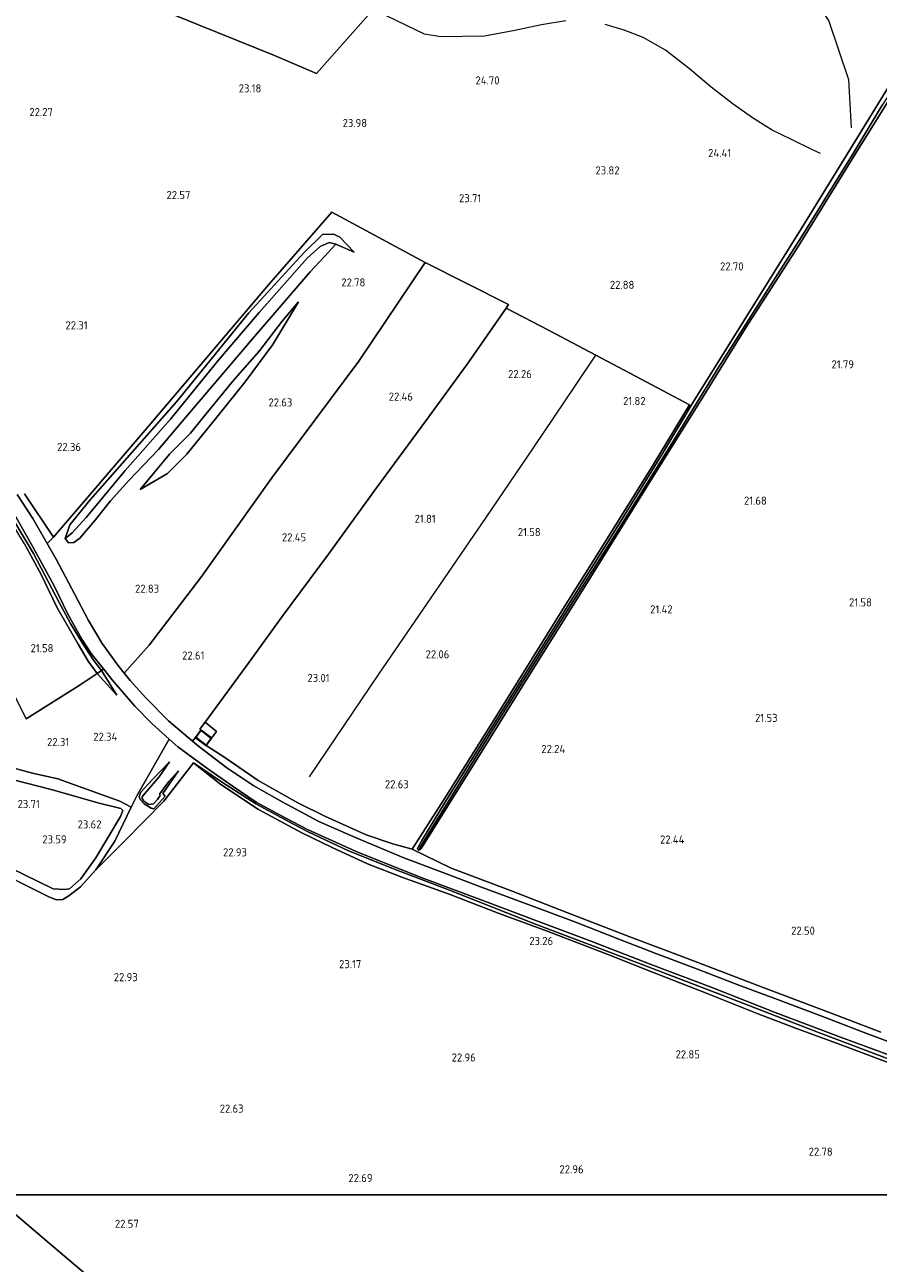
# Model space of a CAD drawing. Extents: x 196936 to 200438, y 361224 to 364196.
# Tile 204 of 256: x 199621 to 199811, y 362485 to 362760. Entities that reach past the tile are written whole.
import ezdxf
from ezdxf.enums import TextEntityAlignment as Align

# ---------------------------------------------------------------- set-up
doc = ezdxf.new("R2010")
doc.units = 0
for name, color, linetype, lineweight in [('B-ME-GR-BOS-GV', 40, 'Continuous', 13), ('B-ME-GR-BOUWLAND_AKKERBOUW-GV', 80, 'Continuous', 13), ('B-ME-GR-GRAS-GV', 60, 'Continuous', 13), ('B-ME-GW-TALUD_KRUIN-G', 90, 'Continuous', 18), ('B-ME-GW-TALUD_TEEN-G', 90, 'Continuous', 18), ('B-ME-IE-TERREINAFSCHEIDING_DOORGANG-G', 210, 'Continuous', 18), ('B-ME-IE-TERREINAFSCHEIDING_KUNSTMATIG_HEKWERK-G', 20, 'IE-TERREINAFSCHEIDING-KUNSTMATIG', 18), ('B-ME-KG-KADASTRAAL_DAKRAND-G', 170, 'Continuous', 18), ('B-ME-OG-BEBOUWING_SCHUUR-GV', 7, 'Continuous', 35), ('B-ME-OG-BREUKLIJN-G', 7, 'Continuous', 18), ('B-ME-OG-HOOGTELIJN-G', 7, 'Continuous', 18), ('B-ME-OG-HOOGTEPUNT-S', 7, 'Continuous', 25), ('B-ME-OG-TERREIN_GROEN-GV', 7, 'Continuous', 18), ('B-ME-OG-WATER_GREPPEL-G', 160, 'Continuous', 18), ('B-ME-OG-WATER_SLOOT-G', 120, 'Continuous', 18), ('B-ME-VH-ONVERHARD-GV', 252, 'Continuous', 18)]:
    doc.layers.add(name, color=color, linetype=linetype, lineweight=lineweight)
doc.styles.add('NLCS-ISO-ANNOTATIVE-T18', font='NLCS-ISO.ttf', dxfattribs={"height": 1.8})
doc.linetypes.add('IE-TERREINAFSCHEIDING-KUNSTMATIG', pattern='A,4,[82,NLCS.SHX,S=0.75,R=90,X=0,Y=0],4,-2', length=10)

# ---------------------------------------------------------------- blocks, each defined once
blk = doc.blocks.new('SAL-HOOGTELABEL-SO')
at = {"color": 0, "linetype": 'ByBlock', "lineweight": -2, "style": 'NLCS-ISO-ANNOTATIVE-T18'}
blk.add_attdef('HOOGTE', text='', height=1.8, dxfattribs=at).set_placement((2.79, 0), align=Align.RIGHT)

msp = doc.modelspace()

# ---------------------------------------------------------------- linework, layer by layer
at = {"layer": 'B-ME-GR-BOS-GV'}
for points in [[(199618.635, 362611.765, 21.933), (199621.563, 362605.831, 22.15), (199633.383, 362613.267, 22.143), (199637.336, 362615.898, 22.18), (199641.726, 362611.115, 22.417), (199638.307, 362616.596, 22.458), (199638.764, 362616.949, 22.458), (199640.711, 362614.512, 22.483), (199645.715, 362608.637, 22.618), (199649.488, 362604.794, 22.723), (199653.374, 362601.306, 22.783), (199646.177, 362588.745, 22.858), (199644.945, 362586.213, 22.874), (199642.396, 362587.503, 22.844), (199628.642, 362592.479, 22.679), (199623.012, 362593.776, 22.889), (199616.38, 362595.546, 23.197)], [(199616.38, 362595.546, 23.197), (199623.012, 362593.776, 22.889), (199628.642, 362592.479, 22.679), (199642.396, 362587.503, 22.844), (199644.945, 362586.213, 22.874), (199641.274, 362578.668, 22.918), (199637.08, 362572.25, 22.903), (199633.619, 362568.499, 22.753), (199631.084, 362566.53, 22.813), (199629.737, 362565.65, 22.768), (199628.296, 362565.574, 22.723), (199626.584, 362566.281, 22.648), (199619.763, 362569.659, 22.708)], [(199611.437, 362575.937, 23.524), (199624.353, 362569.596, 23.494), (199627.569, 362568.021, 23.479), (199630.163, 362567.913, 23.479), (199631.186, 362568.077, 23.479), (199633.739, 362570.274, 23.599), (199637.047, 362574.959, 23.599), (199642.55, 362584.154, 23.944), (199643.081, 362585.438, 23.914), (199642.622, 362585.884, 23.929), (199637.817, 362587.094, 24.004), (199627.143, 362590.117, 23.914), (199618.787, 362592.275, 24.064)], [(199618.787, 362592.275, 24.064), (199627.143, 362590.117, 23.914), (199637.817, 362587.094, 24.004), (199642.622, 362585.884, 23.929), (199643.081, 362585.438, 23.914), (199642.55, 362584.154, 23.944), (199637.047, 362574.959, 23.599), (199633.739, 362570.274, 23.599), (199631.186, 362568.077, 23.479), (199630.163, 362567.913, 23.479), (199627.569, 362568.021, 23.479), (199624.353, 362569.596, 23.494), (199611.437, 362575.937, 23.524)]]:
    msp.add_polyline3d(points, dxfattribs=at)
msp.add_polyline3d([(199638.307, 362616.596, 22.458), (199641.726, 362611.115, 22.417), (199637.336, 362615.898, 22.18)], close=True, dxfattribs=at)
at = {"layer": 'B-ME-GR-BOUWLAND_AKKERBOUW-GV'}
for points in [[(199633.286, 362770.967, 22.651), (199659.904, 362760.096, 22.696), (199676.816, 362753.266, 23.386), (199686.153, 362749.274, 23.971), (199693.597, 362757.743, 24.721), (199698.847, 362763.649, 24.961)], [(199814.88, 362748.856, 22.186), (199805.884, 362734.229, 22.434), (199794.659, 362715.972, 22.659), (199781.128, 362694.345, 22.186), (199770.089, 362676.629, 21.811), (199763.027, 362664.853, 21.609), (199753.172, 362648.837, 21.429), (199740.367, 362628.381, 21.541), (199726.644, 362606.461, 21.976), (199714.776, 362587.494, 22.659), (199709.509, 362578.802, 23.109), (199708.582, 362577.019, 23.206), (199708.633, 362576.776, 23.199), (199708.872, 362576.668, 23.229), (199709.2, 362576.773, 23.214), (199709.422, 362577.003, 23.221), (199720.634, 362594.988, 22.419), (199733.084, 362614.995, 21.699), (199746.269, 362636.083, 21.391), (199759.385, 362657.186, 21.556), (199771.613, 362676.76, 21.826), (199781.503, 362692.667, 22.051), (199793.211, 362710.868, 22.329), (199805.877, 362731.353, 22.261), (199819.496, 362753.194, 22.194)], [(199811.571, 362536.226, 22.6), (199800.558, 362540.41, 22.765), (199785.45, 362546.135, 22.975), (199768.395, 362552.632, 23.162), (199755.78, 362557.355, 23.402), (199741.746, 362562.796, 23.372), (199729.244, 362567.714, 23.38), (199716.087, 362572.623, 23.35), (199707.381, 362576.835, 23.236), (199715.051, 362588.781, 22.644), (199725.928, 362606.138, 22.059), (199740.918, 362630.22, 21.519), (199749.713, 362644.234, 21.436), (199760.777, 362661.93, 21.579), (199769.062, 362675.659, 21.901), (199755.776, 362682.659, 22.179), (199748.217, 362686.664, 22.471), (199737.71, 362692.231, 22.876), (199728.313, 362697.123, 23.199), (199728.826, 362697.974, 23.124), (199710.294, 362707.266, 23.266), (199689.527, 362718.451, 22.966), (199675.411, 362702.282, 22.426), (199661.721, 362686.139, 22.441), (199648.032, 362669.996, 22.456), (199627.64, 362646.218, 22.441), (199621.211, 362655.865, 22.454)], [(199619.763, 362569.659, 22.708), (199626.584, 362566.281, 22.648), (199628.296, 362565.574, 22.723), (199629.737, 362565.65, 22.768), (199631.084, 362566.53, 22.813), (199633.619, 362568.499, 22.753), (199637.08, 362572.25, 22.903), (199643.445, 362578.63, 23.072), (199652.154, 362587.517, 22.78), (199658.793, 362596.096, 22.952), (199664.875, 362591.275, 22.787), (199673.241, 362585.698, 22.817), (199682.853, 362580.515, 22.952), (199689.639, 362577.246, 23.14), (199697.465, 362573.6, 23.335), (199705.079, 362570.608, 23.275), (199715.633, 362566.87, 23.372), (199726.726, 362562.582, 23.357), (199737.654, 362558.548, 23.222), (199751.115, 362553.357, 23.17), (199760.82, 362549.52, 23.117), (199772.958, 362544.81, 22.975), (199784.116, 362540.349, 22.847), (199792.835, 362537.009, 22.81), (199802.529, 362533.466, 22.75), (199815.93, 362528.404, 22.607)], [(199879.0408, 362500, 22.2872), (199614.0145, 362500, 22.7845)]]:
    msp.add_polyline3d(points, dxfattribs=at)
for points in [[(199723.029, 362298.838, 22.195), (199714.104, 362290.721, 22.136), (199713.558, 362291.529, 22.136), (199696.684, 362316.738, 22.197), (199682.093, 362338.28, 22.392), (199667.502, 362359.822, 22.586), (199652.911, 362381.364, 22.781), (199638.32, 362402.907, 22.976), (199621.199, 362415.888, 23.095), (199588.271, 362440.906, 23.411), (199555.343, 362465.925, 23.727), (199538.663, 362478.601, 23.788), (199520.899, 362492.05, 23.72), (199510.383, 362500, 23.5047), (199614.0145, 362500, 22.7845), (199626.691, 362489.256, 22.888), (199703.086, 362424.508, 22.512), (199723.871, 362406.892, 22.702), (199754.605, 362380.844, 22.372), (199788.173, 362352.393, 22.427), (199771.24, 362338.415, 22.54), (199757.121, 362326.926, 22.527), (199740.255, 362313.461, 22.372), (199727.129, 362302.312, 22.237)], [(199790.507, 362354.28, 22.427), (199788.173, 362352.393, 22.427), (199754.605, 362380.844, 22.372), (199723.871, 362406.892, 22.702), (199703.086, 362424.508, 22.512), (199626.691, 362489.256, 22.888), (199614.0145, 362500, 22.7845), (199879.0408, 362500, 22.2872), (199881.238, 362470.992, 22.12), (199883.615, 362433.792, 22.165), (199884.185, 362429.646, 22.33), (199880.911, 362427.411, 22.225), (199874.712, 362422.664, 22.285), (199864.693, 362414.531, 22.345), (199850.78, 362403.072, 22.285), (199832.301, 362388.006, 22.337), (199813.719, 362372.86, 22.322), (199790.626, 362354.376, 22.427)]]:
    msp.add_polyline3d(points, close=True, dxfattribs=at)
at = {"layer": 'B-ME-GR-GRAS-GV'}
for points in [[(199819.496, 362753.194, 22.194), (199805.877, 362731.353, 22.261), (199793.211, 362710.868, 22.329), (199781.503, 362692.667, 22.051), (199771.613, 362676.76, 21.826), (199759.385, 362657.186, 21.556), (199746.269, 362636.083, 21.391), (199733.084, 362614.995, 21.699), (199720.634, 362594.988, 22.419), (199709.422, 362577.003, 23.221), (199709.2, 362576.773, 23.214), (199708.872, 362576.668, 23.229), (199709.138, 362577.31, 23.041), (199725.316, 362603.454, 21.901), (199740.48, 362627.602, 21.324), (199753.123, 362647.699, 21.256), (199765.696, 362668.015, 21.481), (199775.57, 362684.056, 21.706), (199786.98, 362702.086, 22.021), (199793.981, 362713.017, 22.209), (199805.41, 362731.48, 22.089), (199811.909, 362742.24, 21.946)], [(199811.909, 362742.24, 21.946), (199805.41, 362731.48, 22.089), (199793.981, 362713.017, 22.209), (199786.98, 362702.086, 22.021), (199775.57, 362684.056, 21.706), (199765.696, 362668.015, 21.481), (199753.123, 362647.699, 21.256), (199740.48, 362627.602, 21.324), (199725.316, 362603.454, 21.901), (199709.138, 362577.31, 23.041), (199708.872, 362576.668, 23.229), (199708.633, 362576.776, 23.199), (199708.582, 362577.019, 23.206), (199709.509, 362578.802, 23.109), (199714.776, 362587.494, 22.659), (199726.644, 362606.461, 21.976), (199740.367, 362628.381, 21.541), (199753.172, 362648.837, 21.429), (199763.027, 362664.853, 21.609), (199770.089, 362676.629, 21.811), (199781.128, 362694.345, 22.186), (199794.659, 362715.972, 22.659), (199805.884, 362734.229, 22.434), (199814.88, 362748.856, 22.186)], [(199621.211, 362655.865, 22.454), (199627.64, 362646.218, 22.441), (199626.252, 362644.811, 22.294), (199623.077, 362650.385, 22.34), (199619.586, 362655.71, 22.332)], [(199619.266, 362650.752, 22.258), (199623.072, 362644.082, 22.138), (199627.79, 362635.389, 22.138), (199630.739, 362629.277, 22.198), (199633.959, 362623.558, 22.258), (199636.025, 362620.378, 22.423), (199638.764, 362616.949, 22.458), (199638.307, 362616.596, 22.458), (199636.537, 362618.885, 22.45), (199634.061, 362622.674, 22.255), (199631.449, 362627.059, 22.165), (199628.919, 362631.703, 22.098), (199623.197, 362642.612, 22.045), (199618.822, 362649.895, 22.173)], [(199621.21, 362644.715, 21.865), (199624.872, 362637.915, 21.73), (199628.357, 362630.687, 21.745), (199633.138, 362622.432, 21.873), (199635.386, 362618.661, 21.985), (199637.336, 362615.898, 22.18), (199633.383, 362613.267, 22.143), (199621.563, 362605.831, 22.15), (199618.635, 362611.765, 21.933)], [(199817.181, 362528.752, 22.795), (199797.718, 362536.102, 22.997), (199776.353, 362544.432, 23.2), (199757.308, 362551.695, 23.477), (199734.834, 362560.214, 23.582), (199715.689, 362567.759, 23.68), (199704.228, 362572.095, 23.53), (199693.254, 362576.532, 23.387), (199684.278, 362580.725, 23.267), (199681.026, 362582.409, 23.252), (199672.6, 362586.937, 23.14), (199665.256, 362591.704, 23.057), (199658.793, 362596.096, 22.952), (199652.154, 362587.517, 22.78), (199643.445, 362578.63, 23.072), (199637.08, 362572.25, 22.903), (199641.274, 362578.668, 22.918), (199644.945, 362586.213, 22.874), (199646.177, 362588.745, 22.858), (199653.374, 362601.306, 22.783), (199655.299, 362599.579, 22.813), (199661.948, 362594.755, 22.963), (199667.351, 362590.919, 23.023), (199672.722, 362587.351, 23.173), (199679.296, 362583.763, 23.233), (199684.091, 362581.261, 23.256), (199694.938, 362576.356, 23.391), (199708.784, 362570.78, 23.556), (199723.096, 362565.483, 23.631), (199735.463, 362560.754, 23.601), (199747.316, 362556.351, 23.593), (199760.285, 362551.307, 23.451), (199774.254, 362546.038, 23.218), (199788.115, 362540.531, 23.076), (199802.601, 362535.096, 22.933), (199817.171, 362529.716, 22.776)], [(199816.446, 362532.945, 22.715), (199808.26, 362535.984, 22.88), (199798.262, 362539.809, 22.978), (199788.603, 362543.448, 23.135), (199780.014, 362546.643, 23.15), (199770.861, 362550.204, 23.285), (199761.541, 362553.655, 23.473), (199753.315, 362556.848, 23.592), (199743.893, 362560.581, 23.592), (199737.22, 362563.07, 23.652), (199729.985, 362565.721, 23.697), (199722.6, 362568.49, 23.622), (199714.832, 362571.441, 23.54), (199705.57, 362574.966, 23.465), (199694.914, 362579.395, 23.263), (199686.611, 362583.054, 23.217), (199678.459, 362587.365, 23.128), (199672.184, 362590.918, 23.03), (199666.169, 362594.955, 22.902), (199659.888, 362599.731, 22.872), (199658.578, 362600.85, 22.839), (199659.239, 362601.723, 22.966), (199661.597, 362599.935, 22.966), (199665.737, 362597.221, 23.064), (199673.138, 362592.167, 23.109), (199681.978, 362587.189, 23.131), (199688.132, 362584.097, 23.056), (199697.182, 362580.048, 23.079), (199703.098, 362578.038, 23.221), (199707.381, 362576.835, 23.236), (199716.087, 362572.623, 23.35), (199729.244, 362567.714, 23.38), (199741.746, 362562.796, 23.372), (199755.78, 362557.355, 23.402), (199768.395, 362552.632, 23.162), (199785.45, 362546.135, 22.975), (199800.558, 362540.41, 22.765), (199811.571, 362536.226, 22.6)], [(199815.93, 362528.404, 22.607), (199802.529, 362533.466, 22.75), (199792.835, 362537.009, 22.81), (199784.116, 362540.349, 22.847), (199772.958, 362544.81, 22.975), (199760.82, 362549.52, 23.117), (199751.115, 362553.357, 23.17), (199737.654, 362558.548, 23.222), (199726.726, 362562.582, 23.357), (199715.633, 362566.87, 23.372), (199705.079, 362570.608, 23.275), (199697.465, 362573.6, 23.335), (199689.639, 362577.246, 23.14), (199682.853, 362580.515, 22.952), (199673.241, 362585.698, 22.817), (199664.875, 362591.275, 22.787), (199658.793, 362596.096, 22.952), (199665.256, 362591.704, 23.057), (199672.6, 362586.937, 23.14), (199681.026, 362582.409, 23.252), (199684.278, 362580.725, 23.267), (199693.254, 362576.532, 23.387), (199704.228, 362572.095, 23.53), (199715.689, 362567.759, 23.68), (199734.834, 362560.214, 23.582), (199757.308, 362551.695, 23.477), (199776.353, 362544.432, 23.2), (199797.718, 362536.102, 22.997), (199817.181, 362528.752, 22.795)]]:
    msp.add_polyline3d(points, dxfattribs=at)
for points in [[(199659.239, 362601.723, 22.966), (199658.578, 362600.85, 22.839), (199653.231, 362605.415, 22.7), (199648.18, 362610.514, 22.588), (199644.7, 362614.369, 22.482), (199643.389, 362615.984, 22.458), (199648.896, 362622.183, 22.629), (199660.38, 362637.233, 22.614), (199676.178, 362659.416, 22.231), (199695.507, 362685.336, 22.486), (199710.294, 362707.266, 23.266), (199728.826, 362697.974, 23.124), (199728.313, 362697.123, 23.199), (199719.822, 362684.978, 22.689), (199710.426, 362672.049, 22.359), (199699.439, 362657.215, 22.194), (199688.808, 362642.422, 22.419), (199678.522, 362628.575, 22.824), (199671.135, 362618.437, 22.959), (199661.35, 362605.135, 22.979), (199660.158, 362603.514, 22.981), (199660.432, 362603.297, 22.966)], [(199715.051, 362588.781, 22.644), (199707.381, 362576.835, 23.236), (199703.098, 362578.038, 23.221), (199697.182, 362580.048, 23.079), (199688.132, 362584.097, 23.056), (199681.978, 362587.189, 23.131), (199673.138, 362592.167, 23.109), (199665.737, 362597.221, 23.064), (199661.597, 362599.935, 22.966), (199662.79, 362601.509, 22.966), (199663.909, 362603.044, 22.966), (199661.35, 362605.135, 22.979), (199671.135, 362618.437, 22.959), (199678.522, 362628.575, 22.824), (199688.808, 362642.422, 22.419), (199699.439, 362657.215, 22.194), (199710.426, 362672.049, 22.359), (199719.822, 362684.978, 22.689), (199728.313, 362697.123, 23.199), (199737.71, 362692.231, 22.876), (199748.217, 362686.664, 22.471), (199755.776, 362682.659, 22.179), (199769.062, 362675.659, 21.901), (199760.777, 362661.93, 21.579), (199749.713, 362644.234, 21.436), (199740.918, 362630.22, 21.519), (199725.928, 362606.138, 22.059)], [(199638.307, 362616.596, 22.458), (199637.336, 362615.898, 22.18), (199635.386, 362618.661, 21.985), (199633.138, 362622.432, 21.873), (199628.357, 362630.687, 21.745), (199624.872, 362637.915, 21.73), (199621.21, 362644.715, 21.865), (199616.516, 362652.414, 22.038), (199613.394, 362657.283, 22.143), (199610.889, 362660.73, 22.233), (199614.34, 362656.736, 22.24), (199618.822, 362649.895, 22.173), (199623.197, 362642.612, 22.045), (199628.919, 362631.703, 22.098), (199631.449, 362627.059, 22.165), (199634.061, 362622.674, 22.255), (199636.537, 362618.885, 22.45)], [(199663.909, 362603.044, 22.966), (199662.79, 362601.509, 22.966), (199660.432, 362603.297, 22.966), (199660.158, 362603.514, 22.981), (199661.35, 362605.135, 22.979)], [(199649.369, 362585.949, 22.9), (199649.951, 362585.813, 22.862), (199652.477, 362588.641, 22.72), (199651.933, 362589.235, 22.735), (199655.472, 362594.263, 22.877), (199653.322, 362591.909, 22.18), (199651.223, 362589.107, 21.745), (199651.348, 362588.805, 21.745), (199650.796, 362587.903, 21.805), (199649.891, 362586.915, 21.775), (199648.863, 362586.796, 21.73), (199647.718, 362587.502, 21.647), (199647.347, 362588.161, 21.67), (199647.331, 362588.499, 21.662), (199647.968, 362589.252, 21.685), (199651.116, 362592.967, 21.962), (199653.451, 362596.271, 22.84), (199649.668, 362592.369, 22.877), (199647.028, 362589.55, 22.87), (199646.665, 362588.58, 22.885), (199646.881, 362587.881, 22.885), (199647.805, 362586.946, 22.885)], [(199647.718, 362587.502, 21.647), (199648.863, 362586.796, 21.73), (199649.891, 362586.915, 21.775), (199650.796, 362587.903, 21.805), (199651.348, 362588.805, 21.745), (199651.223, 362589.107, 21.745), (199653.322, 362591.909, 22.18), (199655.472, 362594.263, 22.877), (199651.933, 362589.235, 22.735), (199652.477, 362588.641, 22.72), (199649.951, 362585.813, 22.862), (199649.369, 362585.949, 22.9), (199647.805, 362586.946, 22.885), (199646.881, 362587.881, 22.885), (199646.665, 362588.58, 22.885), (199647.028, 362589.55, 22.87), (199649.668, 362592.369, 22.877), (199653.451, 362596.271, 22.84), (199651.116, 362592.967, 21.962), (199647.968, 362589.252, 21.685), (199647.331, 362588.499, 21.662), (199647.347, 362588.161, 21.67)]]:
    msp.add_polyline3d(points, close=True, dxfattribs=at)
at = {"layer": 'B-ME-GW-TALUD_KRUIN-G'}
for points in [[(199684.078, 362708.233, 23.014), (199686.902, 362710.869, 23.014), (199688.966, 362711.704, 23.089), (199690.439, 362711.372, 23.024)], [(199694.506, 362709.595, 22.811), (199690.439, 362711.372, 23.024)], [(199684.078, 362708.233, 23.014), (199673.381, 362696.173, 22.924), (199664.287, 362685.52, 23.179), (199653.664, 362672.427, 23.329), (199643.571, 362661.025, 23.404), (199638.52, 362654.961, 23.239), (199634.903, 362650.603, 22.999), (199631.809, 362647.211, 22.489)], [(199653.431, 362664.656, 23.269), (199658.1, 362669.317, 23.089), (199660.877, 362672.718, 23.044), (199667.537, 362680.915, 23.014), (199673.419, 362687.618, 22.819), (199678.497, 362694.228, 22.759), (199682.124, 362698.497, 22.759)], [(199646.948, 362656.818, 23.198), (199653.431, 362664.656, 23.269)], [(199610.889, 362660.73, 22.233), (199614.34, 362656.736, 22.24), (199618.822, 362649.895, 22.173), (199623.197, 362642.612, 22.045), (199628.919, 362631.703, 22.098), (199631.449, 362627.059, 22.165), (199634.061, 362622.674, 22.255), (199636.537, 362618.885, 22.45), (199638.307, 362616.596, 22.458)], [(199641.726, 362611.115, 22.417), (199638.307, 362616.596, 22.458)], [(199603.163, 362597.76, 24.484), (199610.198, 362595.267, 24.394), (199618.787, 362592.275, 24.064), (199627.143, 362590.117, 23.914), (199637.817, 362587.094, 24.004), (199642.622, 362585.884, 23.929), (199643.081, 362585.438, 23.914), (199642.55, 362584.154, 23.944), (199637.047, 362574.959, 23.599), (199633.739, 362570.274, 23.599), (199631.186, 362568.077, 23.479), (199630.163, 362567.913, 23.479), (199627.569, 362568.021, 23.479), (199624.353, 362569.596, 23.494), (199611.437, 362575.937, 23.524), (199598.225, 362582.108, 23.749), (199593.803, 362584.314, 23.989)], [(199655.472, 362594.263, 22.877), (199651.933, 362589.235, 22.735), (199652.477, 362588.641, 22.72), (199649.951, 362585.813, 22.862), (199649.369, 362585.949, 22.9), (199647.805, 362586.946, 22.885), (199646.881, 362587.881, 22.885), (199646.665, 362588.58, 22.885), (199647.028, 362589.55, 22.87), (199649.668, 362592.369, 22.877), (199653.451, 362596.271, 22.84)], [(199866.85, 362508.863, 22.277), (199861, 362511.674, 22.562), (199842.023, 362519.329, 22.727), (199817.181, 362528.752, 22.795), (199797.718, 362536.102, 22.997), (199776.353, 362544.432, 23.2), (199757.308, 362551.695, 23.477), (199734.834, 362560.214, 23.582), (199715.689, 362567.759, 23.68), (199704.228, 362572.095, 23.53), (199693.254, 362576.532, 23.387), (199684.278, 362580.725, 23.267), (199681.026, 362582.409, 23.252), (199672.6, 362586.937, 23.14), (199665.256, 362591.704, 23.057), (199658.793, 362596.096, 22.952)]]:
    msp.add_polyline3d(points, dxfattribs=at)
at = {"layer": 'B-ME-GW-TALUD_TEEN-G'}
for points in [[(199630.235, 362645.913, 22.371), (199631.259, 362648.974, 22.338), (199635.795, 362654.527, 22.306), (199654.957, 362676.301, 22.629), (199671.093, 362696.066, 22.392), (199683.309, 362709.455, 22.575), (199687.427, 362713.47, 22.704), (199689.968, 362713.559, 22.768), (199691.308, 362712.932, 22.725), (199694.506, 362709.595, 22.811)], [(199690.439, 362711.372, 23.024), (199687.893, 362708.581, 22.777), (199684.697, 362705.225, 22.684)], [(199684.697, 362705.225, 22.684), (199671.926, 362690.344, 22.459), (199657.1, 362672.87, 22.819), (199651.002, 362665.688, 23.074), (199644.365, 362658.853, 23.059)], [(199682.124, 362698.497, 22.759), (199676.423, 362689.052, 22.414), (199670.23, 362680.728, 22.339), (199663.672, 362672.531, 22.474), (199657.293, 362664.645, 22.596)], [(199657.293, 362664.645, 22.596), (199653.001, 362660.368, 22.854), (199646.948, 362656.818, 23.198)], [(199637.336, 362615.898, 22.18), (199635.386, 362618.661, 21.985), (199633.138, 362622.432, 21.873), (199628.357, 362630.687, 21.745), (199624.872, 362637.915, 21.73), (199621.21, 362644.715, 21.865), (199616.516, 362652.414, 22.038), (199613.394, 362657.283, 22.143), (199610.889, 362660.73, 22.233)], [(199644.365, 362658.853, 23.059), (199640.291, 362654.302, 23.166), (199636.873, 362650.033, 22.844), (199633.499, 362646.029, 22.553), (199632.18, 362645.039, 22.5), (199630.962, 362644.935, 22.403), (199630.235, 362645.913, 22.371)], [(199644.945, 362586.213, 22.874), (199641.274, 362578.668, 22.918), (199637.08, 362572.25, 22.903), (199633.619, 362568.499, 22.753), (199631.084, 362566.53, 22.813), (199629.737, 362565.65, 22.768), (199628.296, 362565.574, 22.723), (199626.584, 362566.281, 22.648), (199619.763, 362569.659, 22.708), (199607.564, 362575.675, 22.648), (199591.873, 362582.918, 22.843), (199578.612, 362588.721, 22.918), (199566.594, 362594.351, 22.933), (199555.391, 362599.984, 23.068), (199543.498, 362606.489, 23.158), (199531.683, 362613.501, 23.398), (199525.226, 362617.645, 23.398), (199522.874, 362619.185, 23.398), (199521.333, 362621.542, 23.248), (199519.995, 362625.282, 22.873)], [(199637.336, 362615.898, 22.18), (199641.726, 362611.115, 22.417)], [(199628.642, 362592.479, 22.679), (199623.012, 362593.776, 22.889), (199616.38, 362595.546, 23.197)], [(199653.451, 362596.271, 22.84), (199651.116, 362592.967, 21.962), (199647.968, 362589.252, 21.685), (199647.331, 362588.499, 21.662), (199647.347, 362588.161, 21.67), (199647.718, 362587.502, 21.647), (199648.863, 362586.796, 21.73), (199649.891, 362586.915, 21.775), (199650.796, 362587.903, 21.805), (199651.348, 362588.805, 21.745), (199651.223, 362589.107, 21.745), (199653.322, 362591.909, 22.18), (199655.472, 362594.263, 22.877)], [(199658.793, 362596.096, 22.952), (199664.875, 362591.275, 22.787), (199673.241, 362585.698, 22.817), (199682.853, 362580.515, 22.952), (199689.639, 362577.246, 23.14), (199697.465, 362573.6, 23.335), (199705.079, 362570.608, 23.275), (199715.633, 362566.87, 23.372), (199726.726, 362562.582, 23.357), (199737.654, 362558.548, 23.222), (199751.115, 362553.357, 23.17), (199760.82, 362549.52, 23.117), (199772.958, 362544.81, 22.975), (199784.116, 362540.349, 22.847), (199792.835, 362537.009, 22.81), (199802.529, 362533.466, 22.75), (199815.93, 362528.404, 22.607), (199826.201, 362524.564, 22.397), (199842.694, 362518.229, 22.345), (199854.972, 362513.286, 22.3), (199863.467, 362509.921, 22.202), (199866.85, 362508.863, 22.277)], [(199644.945, 362586.213, 22.874), (199642.396, 362587.503, 22.844), (199628.642, 362592.479, 22.679)]]:
    msp.add_polyline3d(points, dxfattribs=at)
at = {"layer": 'B-ME-IE-TERREINAFSCHEIDING_DOORGANG-G'}
for points in [[(199662.79, 362601.509, 22.966), (199663.909, 362603.044, 22.966)], [(199707.381, 362576.835, 23.236), (199703.098, 362578.038, 23.221)]]:
    msp.add_polyline3d(points, dxfattribs=at)
at = {"layer": 'B-ME-IE-TERREINAFSCHEIDING_KUNSTMATIG_HEKWERK-G'}
for points in [[(199661.35, 362605.135, 22.979), (199671.135, 362618.437, 22.959), (199678.522, 362628.575, 22.824), (199688.808, 362642.422, 22.419), (199699.439, 362657.215, 22.194), (199710.426, 362672.049, 22.359), (199719.822, 362684.978, 22.689), (199728.313, 362697.123, 23.199), (199737.71, 362692.231, 22.876), (199748.217, 362686.664, 22.471), (199755.776, 362682.659, 22.179), (199769.062, 362675.659, 21.901), (199760.777, 362661.93, 21.579), (199749.713, 362644.234, 21.436), (199740.918, 362630.22, 21.519)], [(199684.595, 362592.949, 23.004), (199699.979, 362615.786, 22.516), (199710.833, 362631.578, 21.961), (199723.829, 362650.584, 21.684), (199734.331, 362666.086, 21.819), (199743.689, 362679.939, 22.104), (199748.217, 362686.664, 22.471)], [(199740.918, 362630.22, 21.519), (199725.928, 362606.138, 22.059), (199715.051, 362588.781, 22.644), (199707.381, 362576.835, 23.236)], [(199660.432, 362603.297, 22.966), (199660.158, 362603.514, 22.981), (199661.35, 362605.135, 22.979)], [(199663.909, 362603.044, 22.966), (199661.35, 362605.135, 22.979)], [(199703.098, 362578.038, 23.221), (199697.182, 362580.048, 23.079), (199688.132, 362584.097, 23.056), (199681.978, 362587.189, 23.131), (199673.138, 362592.167, 23.109), (199665.737, 362597.221, 23.064), (199661.597, 362599.935, 22.966)]]:
    msp.add_polyline3d(points, dxfattribs=at)
at = {"layer": 'B-ME-KG-KADASTRAAL_DAKRAND-G'}
msp.add_polyline3d([(199661.587, 362600.005, 24.181), (199659.309, 362601.733, 24.166), (199660.442, 362603.226, 24.219), (199662.72, 362601.499, 24.204)], close=True, dxfattribs=at)
at = {"layer": 'B-ME-OG-BEBOUWING_SCHUUR-GV'}
msp.add_polyline3d([(199662.79, 362601.509, 22.966), (199661.597, 362599.935, 22.966), (199659.239, 362601.723, 22.966), (199660.432, 362603.297, 22.966)], close=True, dxfattribs=at)
at = {"layer": 'B-ME-OG-BREUKLIJN-G'}
msp.add_polyline3d([(199805.083, 362737.197, 22.384), (199804.466, 362747.899, 22.384), (199800.025, 362761.044, 22.384), (199793.208, 362771.359, 22.484)], dxfattribs=at)
at = {"layer": 'B-ME-OG-HOOGTELIJN-G'}
for points in [[(199741.544, 362760.978, 24.886), (199736.123, 362760.079, 24.826), (199730.197, 362758.85, 24.811), (199723.506, 362757.579, 24.811), (199713.739, 362757.445, 24.916), (199710.14, 362758.026, 24.916), (199706.157, 362759.965, 24.976), (199701.696, 362762.121, 24.991)], [(199798.162, 362731.522, 23.026), (199796.251, 362732.388, 23.221), (199791.74, 362734.583, 23.686), (199787.418, 362736.71, 24.106), (199783.074, 362739.423, 24.451), (199778.778, 362742.504, 24.586), (199773.902, 362746.288, 24.721), (199769.085, 362750.35, 24.706), (199763.721, 362754.44, 24.616), (199758.77, 362757.309, 24.691), (199754.51, 362758.899, 24.886), (199750.331, 362760.182, 24.841)]]:
    msp.add_polyline3d(points, dxfattribs=at)
at = {"layer": 'B-ME-OG-TERREIN_GROEN-GV'}
msp.add_polyline3d([(199698.847, 362763.649, 24.961), (199693.597, 362757.743, 24.721), (199686.153, 362749.274, 23.971), (199676.816, 362753.266, 23.386), (199659.904, 362760.096, 22.696), (199633.286, 362770.967, 22.651)], dxfattribs=at)
for points in [[(199689.527, 362718.451, 22.966), (199710.294, 362707.266, 23.266), (199695.507, 362685.336, 22.486), (199676.178, 362659.416, 22.231), (199660.38, 362637.233, 22.614), (199648.896, 362622.183, 22.629), (199643.389, 362615.984, 22.458), (199641.928, 362617.784, 22.43), (199638.429, 362622.588, 22.332), (199635.395, 362627.671, 22.257), (199632.418, 362633.441, 22.265), (199628.22, 362641.356, 22.265), (199626.252, 362644.811, 22.294), (199627.64, 362646.218, 22.441), (199648.032, 362669.996, 22.456), (199661.721, 362686.139, 22.441), (199675.411, 362702.282, 22.426)], [(199691.308, 362712.932, 22.725), (199694.506, 362709.595, 22.811), (199690.439, 362711.372, 23.024), (199688.966, 362711.704, 23.089), (199686.902, 362710.869, 23.014), (199684.078, 362708.233, 23.014), (199673.381, 362696.173, 22.924), (199664.287, 362685.52, 23.179), (199653.664, 362672.427, 23.329), (199643.571, 362661.025, 23.404), (199638.52, 362654.961, 23.239), (199634.903, 362650.603, 22.999), (199631.809, 362647.211, 22.489), (199630.235, 362645.913, 22.371), (199631.259, 362648.974, 22.338), (199635.795, 362654.527, 22.306), (199654.957, 362676.301, 22.629), (199671.093, 362696.066, 22.392), (199683.309, 362709.455, 22.575), (199687.427, 362713.47, 22.704), (199689.968, 362713.559, 22.768)], [(199630.235, 362645.913, 22.371), (199630.962, 362644.935, 22.403), (199632.18, 362645.039, 22.5), (199633.499, 362646.029, 22.553), (199636.873, 362650.033, 22.844), (199640.291, 362654.302, 23.166), (199644.365, 362658.853, 23.059), (199651.002, 362665.688, 23.074), (199657.1, 362672.87, 22.819), (199671.926, 362690.344, 22.459), (199684.697, 362705.225, 22.684), (199687.893, 362708.581, 22.777), (199690.439, 362711.372, 23.024), (199694.506, 362709.595, 22.811), (199691.308, 362712.932, 22.725), (199689.968, 362713.559, 22.768), (199687.427, 362713.47, 22.704), (199683.309, 362709.455, 22.575), (199671.093, 362696.066, 22.392), (199654.957, 362676.301, 22.629), (199635.795, 362654.527, 22.306), (199631.259, 362648.974, 22.338)], [(199632.18, 362645.039, 22.5), (199630.962, 362644.935, 22.403), (199630.235, 362645.913, 22.371), (199631.809, 362647.211, 22.489), (199634.903, 362650.603, 22.999), (199638.52, 362654.961, 23.239), (199643.571, 362661.025, 23.404), (199653.664, 362672.427, 23.329), (199664.287, 362685.52, 23.179), (199673.381, 362696.173, 22.924), (199684.078, 362708.233, 23.014), (199686.902, 362710.869, 23.014), (199688.966, 362711.704, 23.089), (199690.439, 362711.372, 23.024), (199687.893, 362708.581, 22.777), (199684.697, 362705.225, 22.684), (199671.926, 362690.344, 22.459), (199657.1, 362672.87, 22.819), (199651.002, 362665.688, 23.074), (199644.365, 362658.853, 23.059), (199640.291, 362654.302, 23.166), (199636.873, 362650.033, 22.844), (199633.499, 362646.029, 22.553)], [(199653.001, 362660.368, 22.854), (199646.948, 362656.818, 23.198), (199653.431, 362664.656, 23.269), (199658.1, 362669.317, 23.089), (199660.877, 362672.718, 23.044), (199667.537, 362680.915, 23.014), (199673.419, 362687.618, 22.819), (199678.497, 362694.228, 22.759), (199682.124, 362698.497, 22.759), (199676.423, 362689.052, 22.414), (199670.23, 362680.728, 22.339), (199663.672, 362672.531, 22.474), (199657.293, 362664.645, 22.596)], [(199653.431, 362664.656, 23.269), (199646.948, 362656.818, 23.198), (199653.001, 362660.368, 22.854), (199657.293, 362664.645, 22.596), (199663.672, 362672.531, 22.474), (199670.23, 362680.728, 22.339), (199676.423, 362689.052, 22.414), (199682.124, 362698.497, 22.759), (199678.497, 362694.228, 22.759), (199673.419, 362687.618, 22.819), (199667.537, 362680.915, 23.014), (199660.877, 362672.718, 23.044), (199658.1, 362669.317, 23.089)]]:
    msp.add_polyline3d(points, close=True, dxfattribs=at)
at = {"layer": 'B-ME-OG-WATER_GREPPEL-G'}
msp.add_polyline3d([(199822.023, 362757.969, 22.329), (199811.909, 362742.24, 21.946), (199805.41, 362731.48, 22.089), (199793.981, 362713.017, 22.209), (199786.98, 362702.086, 22.021), (199775.57, 362684.056, 21.706), (199765.696, 362668.015, 21.481), (199753.123, 362647.699, 21.256), (199740.48, 362627.602, 21.324), (199725.316, 362603.454, 21.901), (199709.138, 362577.31, 23.041)], dxfattribs=at)
at = {"layer": 'B-ME-OG-WATER_SLOOT-G'}
for points in [[(199781.128, 362694.345, 22.186), (199794.659, 362715.972, 22.659), (199805.884, 362734.229, 22.434), (199814.88, 362748.856, 22.186), (199821.506, 362758.136, 22.426), (199821.947, 362758.436, 22.366), (199822.445, 362758.486, 22.374), (199822.545, 362757.962, 22.389), (199822.482, 362757.728, 22.389), (199819.496, 362753.194, 22.194)], [(199819.496, 362753.194, 22.194), (199805.877, 362731.353, 22.261), (199793.211, 362710.868, 22.329), (199781.503, 362692.667, 22.051), (199771.613, 362676.76, 21.826), (199759.385, 362657.186, 21.556), (199746.269, 362636.083, 21.391), (199733.084, 362614.995, 21.699), (199720.634, 362594.988, 22.419), (199709.422, 362577.003, 23.221), (199709.2, 362576.773, 23.214), (199708.872, 362576.668, 23.229), (199708.633, 362576.776, 23.199), (199708.582, 362577.019, 23.206), (199709.509, 362578.802, 23.109), (199714.776, 362587.494, 22.659), (199726.644, 362606.461, 21.976)], [(199726.644, 362606.461, 21.976), (199740.367, 362628.381, 21.541), (199753.172, 362648.837, 21.429), (199763.027, 362664.853, 21.609), (199770.089, 362676.629, 21.811), (199781.128, 362694.345, 22.186)]]:
    msp.add_polyline3d(points, dxfattribs=at)
at = {"layer": 'B-ME-VH-ONVERHARD-GV'}
for points in [[(199619.586, 362655.71, 22.332), (199623.077, 362650.385, 22.34), (199626.252, 362644.811, 22.294), (199628.22, 362641.356, 22.265), (199632.418, 362633.441, 22.265), (199635.395, 362627.671, 22.257), (199638.429, 362622.588, 22.332), (199641.928, 362617.784, 22.43), (199643.389, 362615.984, 22.458), (199644.7, 362614.369, 22.482), (199648.18, 362610.514, 22.588), (199653.231, 362605.415, 22.7), (199658.578, 362600.85, 22.839), (199659.888, 362599.731, 22.872), (199666.169, 362594.955, 22.902), (199672.184, 362590.918, 23.03), (199678.459, 362587.365, 23.128), (199686.611, 362583.054, 23.217), (199694.914, 362579.395, 23.263), (199705.57, 362574.966, 23.465), (199714.832, 362571.441, 23.54), (199722.6, 362568.49, 23.622), (199729.985, 362565.721, 23.697), (199737.22, 362563.07, 23.652), (199743.893, 362560.581, 23.592), (199753.315, 362556.848, 23.592), (199761.541, 362553.655, 23.473), (199770.861, 362550.204, 23.285), (199780.014, 362546.643, 23.15), (199788.603, 362543.448, 23.135), (199798.262, 362539.809, 22.978), (199808.26, 362535.984, 22.88), (199816.446, 362532.945, 22.715)], [(199817.171, 362529.716, 22.776), (199802.601, 362535.096, 22.933), (199788.115, 362540.531, 23.076), (199774.254, 362546.038, 23.218), (199760.285, 362551.307, 23.451), (199747.316, 362556.351, 23.593), (199735.463, 362560.754, 23.601), (199723.096, 362565.483, 23.631), (199708.784, 362570.78, 23.556), (199694.938, 362576.356, 23.391), (199684.091, 362581.261, 23.256), (199679.296, 362583.763, 23.233), (199672.722, 362587.351, 23.173), (199667.351, 362590.919, 23.023), (199661.948, 362594.755, 22.963), (199655.299, 362599.579, 22.813), (199653.374, 362601.306, 22.783), (199649.488, 362604.794, 22.723), (199645.715, 362608.637, 22.618), (199640.711, 362614.512, 22.483), (199638.764, 362616.949, 22.458), (199636.025, 362620.378, 22.423), (199633.959, 362623.558, 22.258), (199630.739, 362629.277, 22.198), (199627.79, 362635.389, 22.138), (199623.072, 362644.082, 22.138), (199619.266, 362650.752, 22.258)]]:
    msp.add_polyline3d(points, dxfattribs=at)

# ---------------------------------------------------------------- block references
at = {"layer": 'B-ME-OG-HOOGTEPUNT-S'}
for p, values in [((199671.071, 362745.084, 23.18), {'HOOGTE': '23.18'}), ((199724.032, 362746.86, 24.702), {'HOOGTE': '24.70'}), ((199624.718, 362739.814, 22.265), {'HOOGTE': '22.27'}), ((199694.584, 362737.384, 23.984), {'HOOGTE': '23.98'}), ((199775.52, 362730.71, 24.409), {'HOOGTE': '24.41'}), ((199750.71, 362726.849, 23.818), {'HOOGTE': '23.82'}), ((199655.289, 362721.385, 22.572), {'HOOGTE': '22.57'}), ((199719.963, 362720.67, 23.709), {'HOOGTE': '23.71'}), ((199778.289, 362705.516, 22.7), {'HOOGTE': '22.70'}), ((199694.189, 362701.949, 22.784), {'HOOGTE': '22.78'}), ((199754, 362701.415, 22.884), {'HOOGTE': '22.88'}), ((199632.442, 362692.409, 22.31), {'HOOGTE': '22.31'}), ((199731.204, 362681.577, 22.259), {'HOOGTE': '22.26'}), ((199802.839, 362683.741, 21.785), {'HOOGTE': '21.79'}), ((199704.762, 362676.566, 22.46), {'HOOGTE': '22.46'}), ((199677.954, 362675.274, 22.634), {'HOOGTE': '22.63'}), ((199756.504, 362675.575, 21.822), {'HOOGTE': '21.82'}), ((199630.962, 362665.384, 22.359), {'HOOGTE': '22.36'}), ((199783.45, 362653.444, 21.68), {'HOOGTE': '21.68'}), ((199709.833, 362649.414, 21.809), {'HOOGTE': '21.81'}), ((199733.175, 362646.453, 21.575), {'HOOGTE': '21.58'}), ((199681.026, 362645.291, 22.452), {'HOOGTE': '22.45'}), ((199648.339, 362633.867, 22.834), {'HOOGTE': '22.83'}), ((199762.513, 362629.285, 21.418), {'HOOGTE': '21.42'}), ((199806.806, 362630.83, 21.575), {'HOOGTE': '21.58'}), ((199624.839, 362620.645, 21.584), {'HOOGTE': '21.58'}), ((199658.409, 362619.013, 22.61), {'HOOGTE': '22.61'}), ((199712.858, 362619.286, 22.055), {'HOOGTE': '22.06'}), ((199686.241, 362614.036, 23.009), {'HOOGTE': '23.01'}), ((199785.841, 362605.151, 21.53), {'HOOGTE': '21.53'}), ((199628.339, 362599.793, 22.31), {'HOOGTE': '22.31'}), ((199639.045, 362600.955, 22.34), {'HOOGTE': '22.34'}), ((199738.636, 362598.243, 22.235), {'HOOGTE': '22.24'}), ((199703.839, 362590.396, 22.634), {'HOOGTE': '22.63'}), ((199621.813, 362586, 23.708), {'HOOGTE': '23.71'}), ((199635.523, 362581.476, 23.622), {'HOOGTE': '23.62'}), ((199627.769, 362578.14, 23.59), {'HOOGTE': '23.59'}), ((199765.146, 362578.122, 22.438), {'HOOGTE': '22.44'}), ((199667.86, 362575.273, 22.925), {'HOOGTE': '22.93'}), ((199794.141, 362557.857, 22.498), {'HOOGTE': '22.50'}), ((199735.941, 362555.566, 23.255), {'HOOGTE': '23.26'}), ((199693.288, 362550.407, 23.165), {'HOOGTE': '23.17'}), ((199643.581, 362547.512, 22.925), {'HOOGTE': '22.93'}), ((199768.564, 362530.355, 22.85), {'HOOGTE': '22.85'}), ((199718.738, 362529.665, 22.955), {'HOOGTE': '22.96'}), ((199667.111, 362518.306, 22.625), {'HOOGTE': '22.63'}), ((199798.101, 362508.727, 22.775), {'HOOGTE': '22.78'}), ((199695.796, 362502.874, 22.685), {'HOOGTE': '22.69'}), ((199742.715, 362504.813, 22.955), {'HOOGTE': '22.96'}), ((199643.806, 362492.696, 22.565), {'HOOGTE': '22.57'})]:
    msp.add_blockref('SAL-HOOGTELABEL-SO', p, dxfattribs=at).add_auto_attribs(values)

doc.saveas('drawing.dxf')
